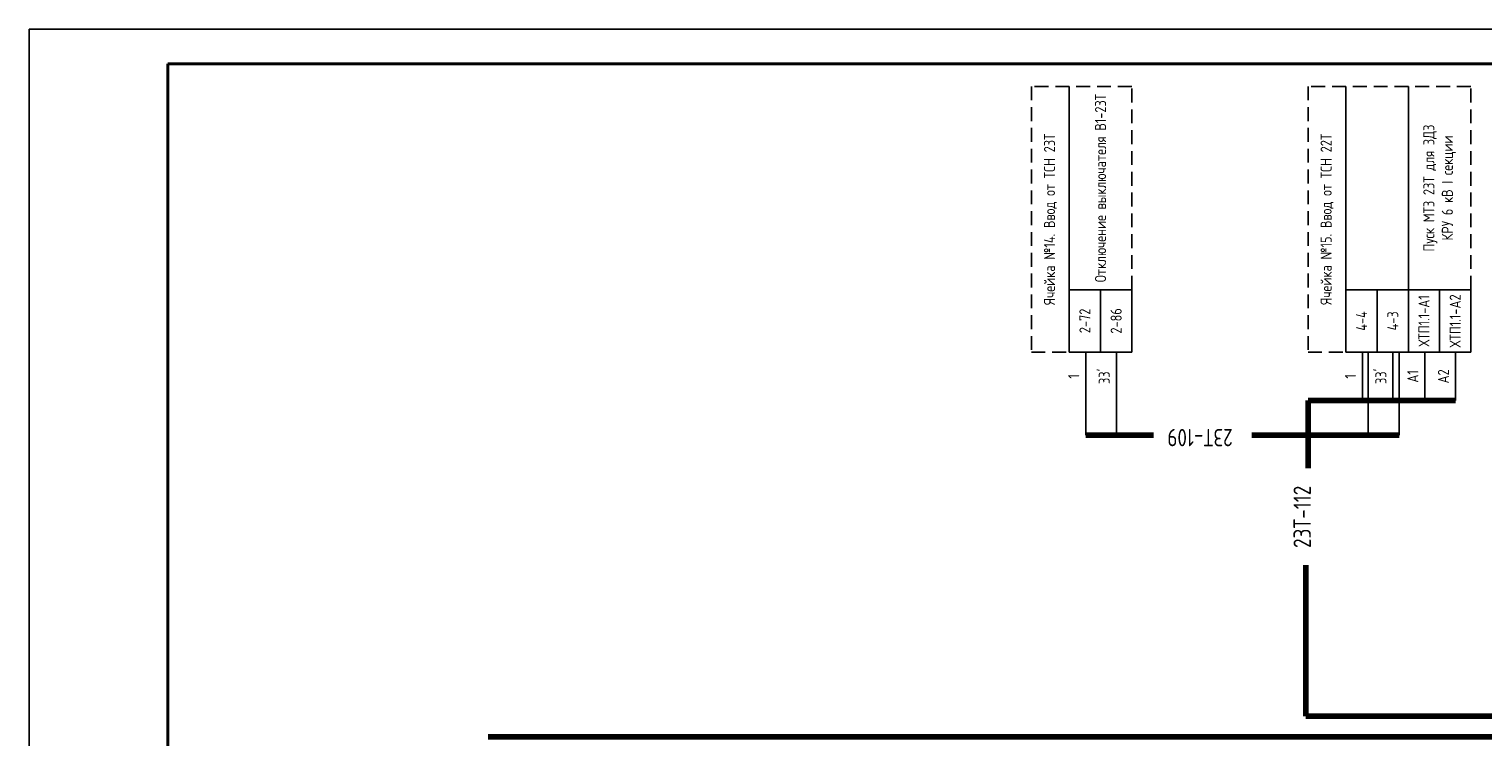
# Model space of a CAD drawing. Header units: millimetres. Extents: x 616 to 6196, y 2487 to 5711.
# Tile 10 of 46: x 2349 to 2558, y 3500 to 3602. Entities that reach past the tile are written whole.
import ezdxf
from ezdxf.enums import TextEntityAlignment as Align

# ---------------------------------------------------------------- set-up
doc = ezdxf.new("R2010")
doc.units = ezdxf.units.MM
doc.linetypes.add('JIS_02_2.0', pattern=[3, 2, -1])
doc.styles.add('SIMPLEX', font='GOST.ttf', dxfattribs={"height": 5})

msp = doc.modelspace()

# ---------------------------------------------------------------- linework, layer by layer
for p, q in [((2348.89, 3305.35), (2348.89, 3602.4)), ((2348.89, 3602.4), (2768.9, 3602.4)), ((2348.89, 3305.35), (2348.89, 3602.4)), ((2498.85, 3564.81), (2498.85, 3594.13)), ((2538.73, 3564.81), (2538.73, 3594.13)), ((2547.73, 3564.81), (2547.73, 3594.13)), ((2501.22, 3555.81), (2501.22, 3543.81)), ((2505.63, 3555.81), (2505.63, 3543.81)), ((2541.1, 3555.81), (2541.1, 3548.81)), ((2541.95, 3555.81), (2541.95, 3543.81)), ((2545.51, 3555.81), (2545.51, 3548.81)), ((2546.39, 3555.81), (2546.39, 3543.81)), ((2550.1, 3555.81), (2550.1, 3548.81)), ((2554.51, 3555.81), (2554.51, 3548.81))]:
    msp.add_line(p, q)
at = {"lineweight": 40}
msp.add_line((2368.89, 3597.4), (2763.98, 3597.4), dxfattribs=at)
at = {"linetype": 'Continuous', "lineweight": 40}
msp.add_line((2368.89, 3597.4), (2368.89, 3310.4), dxfattribs=at)
at = {"linetype": 'JIS_02_2.0'}
for p, q in [((2498.85, 3564.81), (2498.85, 3594.13)), ((2538.73, 3564.81), (2538.73, 3594.13))]:
    msp.add_line(p, q, dxfattribs=at)
at = {"lineweight": 80}
for p, q in [((2554.51, 3548.81), (2533.27, 3548.81)), ((2533.27, 3548.81), (2533.27, 3539.06)), ((2510.97, 3543.81), (2501.22, 3543.81)), ((2546.39, 3543.81), (2525.15, 3543.81)), ((2532.97, 3525.06), (2532.97, 3503.31)), ((2734.59, 3503.31), (2532.97, 3503.31))]:
    msp.add_line(p, q, dxfattribs=at)
at = {"color": 3, "lineweight": 80}
msp.add_line((2707.73, 3500.31), (2415.06, 3500.31), dxfattribs=at)
at = {"color": 32, "linetype": 'JIS_02_2.0', "true_color": 0xcd6928}
for points in [[(2507.85, 3555.81), (2507.85, 3594.13), (2493.39, 3594.13), (2493.39, 3555.81)], [(2556.73, 3555.81), (2556.73, 3594.13), (2533.27, 3594.13), (2533.27, 3555.81)]]:
    msp.add_lwpolyline(points, close=True, dxfattribs=at)
for points in [[(2503.35, 3555.81), (2503.35, 3564.81), (2498.85, 3564.81), (2498.85, 3555.81)], [(2507.85, 3555.81), (2507.85, 3564.81), (2503.35, 3564.81), (2503.35, 3555.81)], [(2543.23, 3555.81), (2543.23, 3564.81), (2538.73, 3564.81), (2538.73, 3555.81)], [(2547.73, 3555.81), (2547.73, 3564.81), (2543.23, 3564.81), (2543.23, 3555.81)], [(2552.23, 3555.81), (2552.23, 3564.81), (2547.73, 3564.81), (2547.73, 3555.81)], [(2556.73, 3555.81), (2556.73, 3564.81), (2552.23, 3564.81), (2552.23, 3555.81)]]:
    msp.add_lwpolyline(points, close=True)

# ---------------------------------------------------------------- texts
at = {"color": 4, "style": 'SIMPLEX'}
for s, rotation, p in [('23Т-109', 180.0001, (2517.68, 3544.73)), ('23Т-112', 90.0001, (2533.67, 3532.05))]:
    msp.add_text(s, height=2.5, rotation=rotation, dxfattribs=at).set_placement(p, align=Align.CENTER)
at = {"char_height": 1.6, "attachment_point": 5, "rotation": 90.0001, "style": 'SIMPLEX'}
for s, insert, width in [('Отключение выключателя В1-23Т', (2503.35, 3579.47), 29.3172), ('Пуск МТЗ 23Т для ЗДЗ \\PКРУ 6 кВ I секции', (2552.23, 3579.47), 29.3172), ('ХТП1.1-А1', (2549.98, 3560.31), 9)]:
    msp.add_mtext(s, dxfattribs=dict(at, insert=insert, width=width))
at = {"color": 2, "char_height": 1.6, "width": 38.3172, "attachment_point": 5, "rotation": 90.0001, "style": 'SIMPLEX'}
for s, insert in [('{\\C256;Ячейка №14. Ввод от ТСН 23Т}', (2496.12, 3574.97)), ('{\\C256;Ячейка №15. Ввод от ТСН 22Т}', (2536, 3574.97))]:
    msp.add_mtext(s, dxfattribs=dict(at, insert=insert))
at = {"color": 7, "char_height": 1.6, "attachment_point": 5, "rotation": 90.0001, "style": 'SIMPLEX'}
for s, insert, width in [('ХТП1.1-А2', (2554.48, 3560.31), 9), ('2-72', (2501.1, 3560.31), 9), ('2-86', (2505.6, 3560.31), 9), ('4-4', (2540.98, 3560.31), 9), ('4-3', (2545.48, 3560.31), 9), ('{\\C256;1}', (2499.48, 3552.31), 7), ("{\\C256;33'}", (2503.89, 3552.31), 7), ('{\\C256;1}', (2539.37, 3552.31), 7), ("{\\C256;33'}", (2543.77, 3552.31), 7), ('{\\C256;А1}', (2548.37, 3552.31), 7), ('{\\C256;А2}', (2552.78, 3552.31), 7)]:
    msp.add_mtext(s, dxfattribs=dict(at, insert=insert, width=width))

doc.saveas('drawing.dxf')
